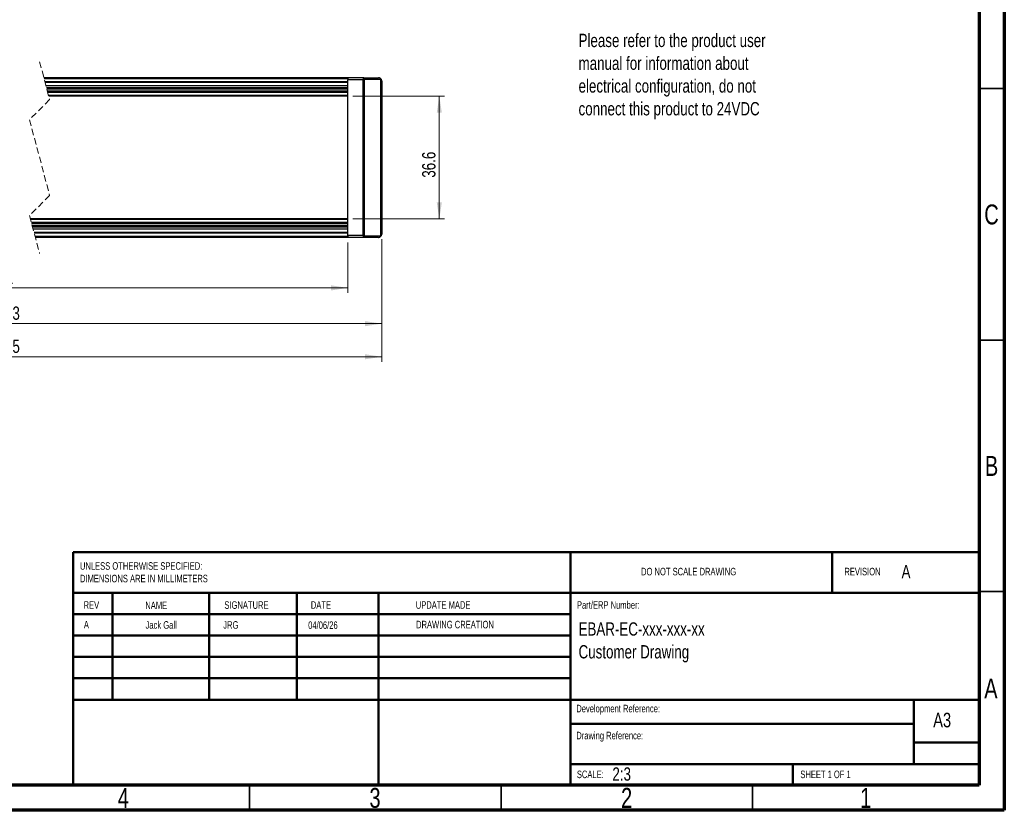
# Model space of a CAD drawing. Header units: millimetres. Extents: x 15 to 415, y 5 to 292.
# Tile 4 of 5: x 219 to 415, y 5 to 162. Entities that reach past the tile are written whole.
import ezdxf

# ---------------------------------------------------------------- set-up
doc = ezdxf.new("R2010")
doc.units = ezdxf.units.MM
doc.linetypes.add('HIDDEN', pattern=[1.905, 1.27, -0.635])
doc.styles.add('SLDTEXTSTYLE0', font='TXT', dxfattribs={"width": 0.75})
doc.styles.add('SLDTEXTSTYLE1', font='TXT', dxfattribs={"width": 0.6875})
doc.dimstyles.new('SLDDIMSTYLE1', dxfattribs={"dimtxt": 2.645833, "dimasz": 3.302, "dimexe": 0, "dimexo": 0.0625, "dimgap": 0.661458, "dimtad": 1, "dimdec": 1, "dimlfac": 1.5, "dimrnd": 1e-09, "dimzin": 12, "dimdsep": 46, "dimtxsty": 'SLDTEXTSTYLE0', "dimsah": 1, "dimcen": 0.09, "dimadec": 0, "dimazin": 3, "dimtfac": 1, "dimtdec": 1, "dimtofl": 0, "dimtmove": 0, "dimatfit": 3, "dimfxl": 1, "dimfrac": 2, "dimtolj": 1, "dimtzin": 12, "dimarcsym": 0})

# ---------------------------------------------------------------- blocks, each defined once
blk = doc.blocks.new('SW_NOTE_0')
at = {"color": 0, "linetype": 'Continuous', "lineweight": 0, "char_height": 2.6458, "attachment_point": 1, "style": 'SLDTEXTSTYLE0'}
for s, insert in [('EBAR-EC-xxx-xxx-xx', (0, 3.41)), ('Customer Drawing', (0, -1.12))]:
    blk.add_mtext(s, dxfattribs=dict(at, insert=insert))
blk = doc.blocks.new('SW_NOTE_0_1')
at = {"color": 0, "linetype": 'Continuous', "lineweight": 0, "char_height": 2.6458, "attachment_point": 1, "style": 'SLDTEXTSTYLE0'}
for s, insert in [('Please refer to the product user', (0, 3.41)), ('manual for information about', (0, -1.12)), ('electrical configuration, do not', (0, -5.64)), ('connect this product to 24VDC', (0, -10.17))]:
    blk.add_mtext(s, dxfattribs=dict(at, insert=insert))
blk = doc.blocks.new('SW_NOTE_0_2')
at = {"color": 0, "linetype": 'Continuous', "lineweight": 0, "char_height": 1.5, "attachment_point": 1, "style": 'SLDTEXTSTYLE0'}
for s, insert in [('UNLESS OTHERWISE SPECIFIED:', (0, 1.93)), ('DIMENSIONS ARE IN MILLIMETERS', (0, -0.57))]:
    blk.add_mtext(s, dxfattribs=dict(at, insert=insert))
blk = doc.blocks.new('_D_2')
at = {"color": 7, "linetype": 'Continuous', "lineweight": 0}
for p, q in [((155.07, 117.91), (155.07, 107.87)), ((284.54, 117.91), (284.54, 107.87)), ((155.07, 108.87), (284.54, 108.87))]:
    blk.add_line(p, q, dxfattribs=at)
at = {"color": 7, "linetype": 'Continuous', "lineweight": 18}
for points in [[(155.07, 108.87), (158.37, 108.36), (158.37, 109.38)], [(284.54, 108.87), (281.24, 109.38), (281.24, 108.36)]]:
    blk.add_solid(points, dxfattribs=at)
at = {"color": 7, "linetype": 'Continuous', "lineweight": 18, "insert": (216.56, 112.28), "char_height": 2.65, "attachment_point": 1, "style": 'SLDTEXTSTYLE0'}
blk.add_mtext('L', dxfattribs=at)
blk = doc.blocks.new('_D_3')
at = {"color": 7, "linetype": 'Continuous', "lineweight": 0}
for p, q in [((140.4, 118.57), (140.4, 100.76)), ((291.31, 118.57), (291.31, 100.76)), ((140.4, 101.76), (291.31, 101.76))]:
    blk.add_line(p, q, dxfattribs=at)
at = {"color": 7, "linetype": 'Continuous', "lineweight": 18}
for points in [[(140.4, 101.76), (143.71, 101.25), (143.71, 102.26)], [(291.31, 101.76), (288, 102.26), (288, 101.25)]]:
    blk.add_solid(points, dxfattribs=at)
at = {"color": 7, "linetype": 'Continuous', "lineweight": 18, "insert": (213.42, 105.17), "char_height": 2.646, "attachment_point": 1, "style": 'SLDTEXTSTYLE0'}
blk.add_mtext('L+33', dxfattribs=at)
blk = doc.blocks.new('_D_4')
at = {"color": 7, "linetype": 'Continuous', "lineweight": 0}
for p, q in [((285.54, 146.98), (303.74, 146.98)), ((302.74, 122.58), (302.74, 146.98)), ((285.54, 122.58), (303.74, 122.58))]:
    blk.add_line(p, q, dxfattribs=at)
at = {"color": 7, "linetype": 'Continuous', "lineweight": 18}
for points in [[(302.74, 146.98), (302.23, 143.68), (303.25, 143.68)], [(302.74, 122.58), (303.25, 125.88), (302.23, 125.88)]]:
    blk.add_solid(points, dxfattribs=at)
at = {"color": 7, "linetype": 'Continuous', "lineweight": 18, "insert": (299.33, 130.78), "char_height": 2.646, "attachment_point": 1, "rotation": 90, "style": 'SLDTEXTSTYLE0'}
blk.add_mtext('36.6', dxfattribs=at)
blk = doc.blocks.new('_D_5')
at = {"color": 7, "linetype": 'Continuous', "lineweight": 0}
for p, q in [((131.8, 130.12), (131.8, 94.17)), ((291.31, 118.57), (291.31, 94.17)), ((131.8, 95.17), (291.31, 95.17))]:
    blk.add_line(p, q, dxfattribs=at)
at = {"color": 7, "linetype": 'Continuous', "lineweight": 18}
for points in [[(131.8, 95.17), (135.1, 94.67), (135.1, 95.68)], [(291.31, 95.17), (288, 95.68), (288, 94.67)]]:
    blk.add_solid(points, dxfattribs=at)
at = {"color": 7, "linetype": 'Continuous', "lineweight": 18, "insert": (213.42, 98.58), "char_height": 2.646, "attachment_point": 1, "style": 'SLDTEXTSTYLE0'}
blk.add_mtext('L+45', dxfattribs=at)

msp = doc.modelspace()

# ---------------------------------------------------------------- linework, layer by layer
at = {"color": 7, "linetype": 'Continuous', "lineweight": 70}
for p, q in [((415, 292), (415, 5)), ((410, 287), (410, 10)), ((410, 10), (20, 10)), ((415, 5), (15, 5))]:
    msp.add_line(p, q, dxfattribs=at)
at = {"color": 7, "linetype": 'HIDDEN', "lineweight": 18}
for p, q in [((223.318479, 153.83433), (225.318479, 146.308497)), ((225.318479, 146.308497), (221.318479, 142.308497)), ((221.318479, 142.308497), (225.318479, 127.25683)), ((225.318479, 127.25683), (221.318479, 123.25683)), ((221.318479, 123.25683), (223.318479, 115.730996))]:
    msp.add_line(p, q, dxfattribs=at)
at = {"color": 7, "linetype": 'Continuous', "lineweight": 25}
for p, q in [((284.53957, 150.65933), (224.162241, 150.65933)), ((284.53957, 150.65933), (284.53957, 150.259391)), ((287.754824, 150.65933), (284.53957, 150.65933)), ((287.754824, 150.65933), (287.754843, 150.65933)), ((287.754843, 150.65933), (290.639569, 150.65933)), ((284.53957, 150.45933), (224.215388, 150.45933)), ((284.53957, 149.815997), (224.386359, 149.815997)), ((284.53957, 149.682664), (224.421789, 149.682664)), ((284.53957, 149.015997), (224.598959, 149.015997)), ((287.64385, 150.259391), (284.53957, 150.259391)), ((284.53957, 119.305754), (284.53957, 150.259391)), ((287.64385, 150.259391), (287.815342, 150.259391)), ((287.64385, 119.305754), (287.64385, 150.259391)), ((287.815342, 150.259391), (287.815342, 119.305888)), ((291.144401, 150.325996), (287.926336, 150.325996)), ((291.144401, 119.239331), (291.144401, 150.325996)), ((291.306237, 149.992664), (291.306237, 119.572663)), ((291.306237, 149.117654), (291.306237, 149.149145)), ((284.53957, 148.613603), (224.705895, 148.613603)), ((284.53957, 148.498133), (224.736581, 148.498133)), ((284.53957, 148.382664), (224.767267, 148.382664)), ((284.53957, 147.982663), (224.873567, 147.982663)), ((284.53957, 147.853563), (224.907875, 147.853563)), ((284.53957, 147.724465), (224.942182, 147.724465)), ((284.53957, 147.115997), (225.103885, 147.115997)), ((284.53957, 146.982664), (225.13932, 146.982664)), ((284.53957, 122.582663), (221.49764, 122.582663)), ((284.53957, 122.44933), (221.533075, 122.44933)), ((284.53957, 121.840862), (221.694772, 121.840862)), ((284.53957, 121.711763), (221.729085, 121.711763)), ((284.53957, 121.582664), (221.763392, 121.582664)), ((284.53957, 121.182663), (221.869692, 121.182663)), ((284.53957, 121.067194), (221.900378, 121.067194)), ((284.53957, 120.951724), (221.931065, 120.951724)), ((284.53957, 120.54933), (222.038001, 120.54933)), ((284.53957, 119.882663), (222.21517, 119.882663)), ((284.53957, 119.74933), (222.2506, 119.74933)), ((284.53957, 119.105997), (222.421566, 119.105997)), ((284.53957, 118.905997), (222.474719, 118.905997)), ((287.64385, 119.305754), (284.53957, 119.305754)), ((284.53957, 119.305754), (284.53957, 118.905997)), ((287.754824, 118.905997), (284.53957, 118.905997)), ((287.754843, 118.905997), (287.754824, 118.905997)), ((290.639569, 118.905997), (287.754843, 118.905997)), ((287.926336, 119.239331), (291.144401, 119.239331))]:
    msp.add_line(p, q, dxfattribs=at)
at = {"color": 7, "linetype": 'Continuous', "lineweight": 35}
for p, q in [((415, 148.5), (410, 148.5)), ((410, 148.5), (415, 148.5)), ((410, 98.5), (415, 98.5)), ((410, 48.5), (415, 48.5)), ((265, 10), (265, 5)), ((315, 10), (315, 5)), ((365, 10), (365, 5))]:
    msp.add_line(p, q, dxfattribs=at)
at = {"color": 7, "linetype": 'Continuous', "lineweight": 50}
for p, q in [((230, 56.293915), (410, 56.293915)), ((230, 56.293915), (230, 10)), ((328.8, 56.293915), (328.8, 10)), ((380.8, 48.25), (380.8, 56.293915)), ((410, 48.25), (230, 48.25)), ((237.8, 48.25), (237.8, 27)), ((256.990952, 48.25), (256.990952, 27)), ((274.398926, 48.25), (274.398926, 27)), ((290.650684, 10), (290.650684, 48.25)), ((328.8, 44), (230, 44)), ((328.8, 39.75), (230, 39.75)), ((328.8, 35.5), (230, 35.5)), ((328.8, 31.25), (230, 31.25)), ((284.6, 27), (230, 27)), ((284.6, 27), (410, 27)), ((397, 14.25), (397, 27)), ((397, 22.182065), (328.8, 22.182065)), ((410, 18.5), (397, 18.5)), ((410, 14.198294), (328.8, 14.198294)), ((373, 10), (373, 14.25))]:
    msp.add_line(p, q, dxfattribs=at)
at = {"color": 7, "linetype": 'Continuous', "lineweight": 25, "flags": 128}
for points in [[(287.64385, 150.259391), (287.645528, 150.328841), (287.650535, 150.396181), (287.658711, 150.459366), (287.669807, 150.516473), (287.683487, 150.565768), (287.699332, 150.605755), (287.716865, 150.635217), (287.735551, 150.653257), (287.754824, 150.65933)], [(287.926336, 150.325996), (287.907064, 150.324986), (287.888368, 150.321982), (287.870834, 150.317076), (287.854979, 150.310416), (287.8413, 150.302205), (287.830204, 150.292695), (287.822028, 150.282172), (287.817031, 150.270956), (287.815342, 150.259391)], [(287.64385, 119.305754), (287.66635, 119.305769), (287.688742, 119.305785), (287.710935, 119.305801), (287.732829, 119.305818), (287.754307, 119.305836), (287.775288, 119.305853), (287.795663, 119.30587), (287.815342, 119.305888)], [(287.754824, 118.905997), (287.733187, 118.913673), (287.712365, 118.936417), (287.693182, 118.973355), (287.676374, 119.023065), (287.662565, 119.083642), (287.652304, 119.152756), (287.645985, 119.227754), (287.64385, 119.305754)], [(287.815342, 119.305888), (287.817488, 119.2929), (287.823806, 119.280413), (287.834068, 119.268906), (287.847866, 119.25882), (287.864685, 119.250544), (287.883877, 119.244393), (287.904689, 119.240607), (287.926336, 119.239331)]]:
    msp.add_lwpolyline(points, dxfattribs=at)
at = {"color": 7, "linetype": 'Continuous', "lineweight": 25}
for centre, start, end in [((290.08438, 151.235559), 319.36836638, 322.00769053), ((290.08438, 118.329767), 37.99230947, 40.63163362)]:
    msp.add_arc(centre, 1.396764, start, end, dxfattribs=at)
for points, knots in [([(287.754843, 150.65933), (287.778186, 150.653053), (287.831779, 150.638639), (287.88375, 150.555155), (287.919575, 150.450356), (287.923998, 150.369001), (287.926336, 150.325996)], [0, 0, 0, 0, 0.17411813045, 0.3997583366, 0.68270972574, 1, 1, 1, 1]), ([(291.18516, 150.375774), (291.149438, 150.419429), (291.076704, 150.508315), (290.921908, 150.605644), (290.771952, 150.65172), (290.673678, 150.659249), (290.641092, 150.659327), (290.639569, 150.65933)], [0, 0, 0, 0, 0.2640991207, 0.537734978, 0.8466097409, 0.9928297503, 1, 1, 1, 1]), ([(291.306237, 149.992664), (291.306235, 149.993811), (291.306103, 150.055839), (291.288969, 150.193562), (291.221859, 150.311357), (291.18516, 150.375774)], [0, 0, 0, 0, 0.00846707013, 0.45777553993, 1, 1, 1, 1]), ([(291.18516, 119.189553), (291.221859, 119.25397), (291.288969, 119.371765), (291.306103, 119.509488), (291.306235, 119.571516), (291.306237, 119.572663)], [0, 0, 0, 0, 0.54222446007, 0.99153292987, 1, 1, 1, 1]), ([(287.926336, 119.239331), (287.923998, 119.196326), (287.919575, 119.114971), (287.88375, 119.010172), (287.831779, 118.926688), (287.778186, 118.912274), (287.754843, 118.905997)], [0, 0, 0, 0, 0.3172902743, 0.6002416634, 0.8258818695, 1, 1, 1, 1]), ([(290.639569, 118.905997), (290.641089, 118.906), (290.673674, 118.906078), (290.771949, 118.913605), (290.921908, 118.959683), (291.076704, 119.057012), (291.149438, 119.145898), (291.18516, 119.189553)], [0, 0, 0, 0, 0.0071546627, 0.1533902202, 0.4622649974, 0.7359008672, 1, 1, 1, 1])]:
    msp.add_open_spline(points, degree=3, knots=knots, dxfattribs=at)

# ---------------------------------------------------------------- block references
at = {"color": 7, "linetype": 'Continuous', "lineweight": 0}
for name, p in [('SW_NOTE_0_1', (330.408338, 155.984114)), ('SW_NOTE_0_2', (231.339231, 52.401576)), ('SW_NOTE_0', (330.408338, 38.965193))]:
    msp.add_blockref(name, p, dxfattribs=at)

# ---------------------------------------------------------------- texts
for s, insert, char_height, attachment_point, style in [('C', (412.458659, 125.456189), 3.96875, 2, 'SLDTEXTSTYLE0'), ('B', (412.470602, 75.456189), 3.96875, 2, 'SLDTEXTSTYLE0'), ('DO NOT SCALE DRAWING', (342.827658, 53.217477), 1.5, 1, 'SLDTEXTSTYLE0'), ('REVISION', (383.222265, 53.217477), 1.5, 1, 'SLDTEXTSTYLE0'), ('A', (394.591805, 53.775464), 2.645833, 1, 'SLDTEXTSTYLE0'), ('REV', (232.062269, 46.561756), 1.5, 1, 'SLDTEXTSTYLE0'), ('NAME', (244.322239, 46.501483), 1.5, 1, 'SLDTEXTSTYLE0'), ('SIGNATURE', (260.033588, 46.561756), 1.5, 1, 'SLDTEXTSTYLE0'), ('DATE', (277.214702, 46.576179), 1.5, 1, 'SLDTEXTSTYLE0'), ('UPDATE MADE', (298.065442, 46.576179), 1.5, 1, 'SLDTEXTSTYLE0'), ('Part/ERP Number:', (330.090161, 46.576179), 1.5, 1, 'SLDTEXTSTYLE0'), ('A', (232.114948, 42.664773), 1.5, 1, 'SLDTEXTSTYLE0'), ('Jack Gall', (244.374918, 42.6045), 1.5, 1, 'SLDTEXTSTYLE0'), ('JRG', (259.815715, 42.6045), 1.5, 1, 'SLDTEXTSTYLE0'), ('04/06/26', (276.68184, 42.560516), 1.5, 1, 'SLDTEXTSTYLE0'), ('DRAWING CREATION', (298.11812, 42.679196), 1.5, 1, 'SLDTEXTSTYLE0'), ('A', (412.339688, 31.206189), 3.96875, 2, 'SLDTEXTSTYLE0'), ('Development Reference:', (329.953002, 25.986056), 1.5, 1, 'SLDTEXTSTYLE0'), ('A3', (400.871156, 24.406389), 2.9104167, 1, 'SLDTEXTSTYLE0'), ('Drawing Reference:', (329.953002, 20.617695), 1.5, 1, 'SLDTEXTSTYLE0'), ('SCALE:', (330.073966, 12.900087), 1.5, 1, 'SLDTEXTSTYLE0'), ('2:3', (337.131319, 13.542619), 2.6458333, 1, 'SLDTEXTSTYLE0'), ('SHEET 1 OF 1', (374.478294, 12.900087), 1.5, 1, 'SLDTEXTSTYLE1'), ('4', (239.960037, 9.456189), 3.96875, 2, 'SLDTEXTSTYLE0'), ('3', (289.960037, 9.456189), 3.96875, 2, 'SLDTEXTSTYLE0'), ('2', (339.960037, 9.456189), 3.96875, 2, 'SLDTEXTSTYLE0'), ('1', (387.460037, 9.456189), 3.96875, 2, 'SLDTEXTSTYLE0')]:
    msp.add_mtext(s, dxfattribs=dict(at, insert=insert, char_height=char_height, attachment_point=attachment_point, style=style))

# ---------------------------------------------------------------- dimensions: what is measured, and where the dimension line sits
at = {"color": 7, "linetype": 'Continuous', "lineweight": 18}
dim = msp.add_linear_dim(base=(302.738717, 146.982663), p1=(284.539567, 122.582663), p2=(284.539567, 146.982663), angle=90, dimstyle='SLDDIMSTYLE1', dxfattribs=at)
dim.commit()
dim.dimension.update_dxf_attribs({"geometry": '_D_4', "text_midpoint": (302.738717, 134.199715), "dimtype": 160})
for base, p1, p2, text, picture, middle in [((291.306233, 95.173468), (131.796774, 131.115997), (291.306233, 119.572663), 'L+45', '_D_5', (217.259548, 95.173468)), ((291.306233, 101.756487), (140.403441, 119.572663), (291.306233, 119.572663), 'L+33', '_D_3', (217.259548, 101.756487)), ((284.539567, 108.871111), (155.070107, 118.905997), (284.539567, 118.905997), 'L', '_D_2', (217.372768, 108.871111))]:
    dim = msp.add_linear_dim(base=base, p1=p1, p2=p2, text=text, dimstyle='SLDDIMSTYLE1', dxfattribs=at)
    dim.commit()
    dim.dimension.update_dxf_attribs({"geometry": picture, "text_midpoint": middle, "dimtype": 160})

doc.saveas('drawing.dxf')
